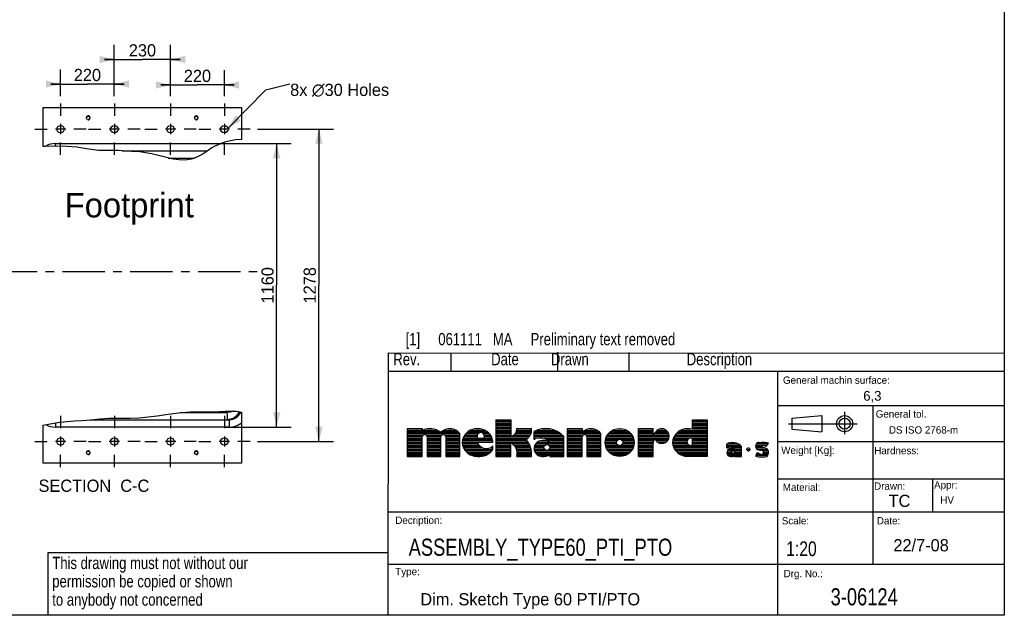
# Model space of a CAD drawing. Header units: millimetres. Extents: x 8 to 399, y 9 to 282.
# Tile 27 of 36: x 197 to 399, y 9 to 131. Entities that reach past the tile are written whole.
import ezdxf

# ---------------------------------------------------------------- set-up
doc = ezdxf.new("R2010")
doc.units = ezdxf.units.MM
doc.header["$LTSCALE"] = 23.1
doc.linetypes.add('CENTER', pattern=[0.6, 0.375, -0.075, 0.075, -0.075])
doc.layers.get('0').update_dxf_attribs({"linetype": 'CONTINUOUS'})
doc.layers.add('02___PRT_ALL_AXES', color=7, linetype='CONTINUOUS')
doc.layers.add('02__ASM_ALL_AXES', color=7, linetype='CONTINUOUS')
doc.styles.add('TEXTSTYLE_2', font='txt', dxfattribs={"width": 0.8})
doc.styles.add('TEXTSTYLE_3', font='schlbkb.ttf')
doc.dimstyles.new('DIMSTYLE_1', dxfattribs={"dimtxt": 2.5, "dimasz": 3, "dimexe": 0.18, "dimexo": 0.0625, "dimgap": 0.09, "dimtad": 1, "dimlfac": 20, "dimdsep": 46, "dimtxsty": 'Standard', "dimblk": '_FILLED', "dimblk1": '_FILLED', "dimblk2": '_FILLED', "dimcen": 0.09, "dimadec": 0, "dimazin": 0, "dimtp": 0.01, "dimtm": 0.01, "dimtfac": 1, "dimtofl": 0, "dimtmove": 0, "dimatfit": 3, "dimldrblk": '_FILLED', "dimfxl": 0, "dimtolj": 1, "dimarcsym": 0})
doc.dimstyles.get("Standard").update_dxf_attribs({"dimtxt": 2.5, "dimasz": 3, "dimexe": 0.18, "dimexo": 0.0625, "dimgap": 0.09, "dimtad": 1, "dimdsep": 46, "dimtxsty": 'Standard', "dimblk": '_FILLED', "dimblk1": '_FILLED', "dimblk2": '_FILLED', "dimcen": 0.09, "dimadec": 0, "dimazin": 0, "dimtol": 1, "dimtp": 0.01, "dimtm": 0.01, "dimtfac": 1, "dimtofl": 0, "dimtmove": 0, "dimatfit": 3, "dimldrblk": '_FILLED', "dimfxl": 0, "dimtolj": 1, "dimarcsym": 0})

# ---------------------------------------------------------------- blocks, each defined once
blk = doc.blocks.new('_FILLED')
at = {"color": 0, "linetype": 'ByBlock'}
blk.add_solid([(0, 0), (-1, 0.25), (-1, -0.25)], dxfattribs=at)
blk = doc.blocks.new('*D11')
at = {"color": 2, "linetype": 'Continuous'}
for p, q in [((205.51, 115.05), (205.51, 120.5)), ((216.51, 115.05), (216.51, 120.5)), ((205.51, 117.5), (203.51, 117.5)), ((203.51, 117.5), (211.01, 117.5)), ((218.51, 117.5), (211.01, 117.5)), ((216.51, 117.5), (218.51, 117.5))]:
    blk.add_line(p, q, dxfattribs=at)
at = {"color": 2, "linetype": 'Continuous', "xscale": 3, "yscale": 3, "zscale": 3}
blk.add_blockref('_FILLED', (205.51, 117.5), dxfattribs=at)
at = {"color": 2, "linetype": 'Continuous', "xscale": 3, "yscale": 3, "zscale": 3, "rotation": 180}
blk.add_blockref('_FILLED', (216.51, 117.5), dxfattribs=at)
at = {"color": 2, "linetype": 'Continuous', "insert": (211.01, 120.62), "char_height": 2.5, "width": 7.5, "attachment_point": 2, "line_spacing_factor": 0.9}
blk.add_mtext('220', dxfattribs=at)
blk = doc.blocks.new('*D12')
at = {"color": 2, "linetype": 'Continuous'}
for p, q in [((216.51, 115.05), (216.51, 125.54)), ((228.01, 115.05), (228.01, 125.54)), ((216.51, 122.54), (214.51, 122.54)), ((214.51, 122.54), (222.26, 122.54)), ((230.01, 122.54), (222.26, 122.54)), ((228.01, 122.54), (230.01, 122.54))]:
    blk.add_line(p, q, dxfattribs=at)
at = {"color": 2, "linetype": 'Continuous', "xscale": 3, "yscale": 3, "zscale": 3}
blk.add_blockref('_FILLED', (216.51, 122.54), dxfattribs=at)
at = {"color": 2, "linetype": 'Continuous', "xscale": 3, "yscale": 3, "zscale": 3, "rotation": 180}
blk.add_blockref('_FILLED', (228.01, 122.54), dxfattribs=at)
at = {"color": 2, "linetype": 'Continuous', "insert": (222.26, 125.66), "char_height": 2.5, "width": 7.5, "attachment_point": 2, "line_spacing_factor": 0.9}
blk.add_mtext('230', dxfattribs=at)
blk = doc.blocks.new('*D13')
at = {"color": 2, "linetype": 'Continuous'}
for p, q in [((228.01, 115.05), (228.01, 120.32)), ((239.01, 115.05), (239.01, 120.32)), ((228.01, 117.32), (226.01, 117.32)), ((226.01, 117.32), (233.51, 117.32)), ((241.01, 117.32), (233.51, 117.32)), ((239.01, 117.32), (241.01, 117.32))]:
    blk.add_line(p, q, dxfattribs=at)
at = {"color": 2, "linetype": 'Continuous', "xscale": 3, "yscale": 3, "zscale": 3}
blk.add_blockref('_FILLED', (228.01, 117.32), dxfattribs=at)
at = {"color": 2, "linetype": 'Continuous', "xscale": 3, "yscale": 3, "zscale": 3, "rotation": 180}
blk.add_blockref('_FILLED', (239.01, 117.32), dxfattribs=at)
at = {"color": 2, "linetype": 'Continuous', "insert": (233.51, 120.44), "char_height": 2.5, "width": 7.5, "attachment_point": 2, "line_spacing_factor": 0.9}
blk.add_mtext('220', dxfattribs=at)
blk = doc.blocks.new('*D14')
at = {"color": 2, "linetype": 'Continuous'}
for p, q in [((236.99, 105.35), (252.71, 105.35)), ((249.71, 105.35), (249.71, 76.35)), ((249.71, 47.35), (249.71, 76.35)), ((239.26, 47.35), (252.71, 47.35))]:
    blk.add_line(p, q, dxfattribs=at)
at = {"color": 2, "linetype": 'Continuous', "xscale": 3, "yscale": 3, "zscale": 3}
for p, rotation in [((249.71, 105.35), 90), ((249.71, 47.35), 270)]:
    blk.add_blockref('_FILLED', p, dxfattribs=dict(at, rotation=rotation))
at = {"color": 2, "linetype": 'Continuous', "insert": (246.59, 76.35), "char_height": 2.5, "width": 10, "attachment_point": 2, "rotation": 90, "line_spacing_factor": 0.9}
blk.add_mtext('1160', dxfattribs=at)
blk = doc.blocks.new('*D20')
at = {"color": 2, "linetype": 'Continuous'}
for p, q in [((245.76, 108.3), (261.35, 108.3)), ((258.35, 108.3), (258.35, 76.35)), ((258.35, 44.4), (258.35, 76.35)), ((245.76, 44.4), (261.35, 44.4))]:
    blk.add_line(p, q, dxfattribs=at)
at = {"color": 2, "linetype": 'Continuous', "xscale": 3, "yscale": 3, "zscale": 3}
for p, rotation in [((258.35, 108.3), 90), ((258.35, 44.4), 270)]:
    blk.add_blockref('_FILLED', p, dxfattribs=dict(at, rotation=rotation))
at = {"color": 2, "linetype": 'Continuous', "insert": (255.22, 76.35), "char_height": 2.5, "width": 10, "attachment_point": 2, "rotation": 90, "line_spacing_factor": 0.9}
blk.add_mtext('1278', dxfattribs=at)

msp = doc.modelspace()

# ---------------------------------------------------------------- linework, layer by layer
at = {"color": 7, "linetype": 'Continuous'}
for p, q in [((398.51536, 281.83898), (398.51536, 8.83898)), ((201.96415, 104.73851), (201.96415, 112.74583)), ((201.96415, 112.74583), (242.51415, 112.74583)), ((242.51415, 112.74583), (242.51415, 106.15132)), ((202.43588, 104.75), (201.96415, 104.73851)), ((204.6064, 104.79263), (202.43588, 104.75)), ((204.46415, 104.78984), (204.46415, 105.34583)), ((204.46415, 105.34583), (238.35005, 105.34583)), ((206.76852, 104.7681), (204.6064, 104.79263)), ((208.91736, 104.58796), (206.76852, 104.7681)), ((236.94977, 104.75), (236.45686, 104.44215)), ((239.02858, 105.63455), (236.94977, 104.75)), ((241.2864, 106.08646), (239.02858, 105.63455)), ((242.51415, 106.15132), (241.2864, 106.08646)), ((210.37454, 104.35182), (208.91736, 104.58796)), ((211.83048, 104.10235), (210.37454, 104.35182)), ((213.29236, 103.93981), (211.83048, 104.10235)), ((214.31639, 103.91705), (213.29236, 103.93981)), ((215.34367, 103.93404), (214.31639, 103.91705)), ((216.37106, 103.93981), (215.34367, 103.93404)), ((217.29003, 103.90378), (216.37106, 103.93981)), ((218.20783, 103.84177), (217.29003, 103.90378)), ((218.14775, 103.84583), (235.58937, 103.84583)), ((219.12569, 103.77778), (218.20783, 103.84177)), ((219.99054, 103.73057), (219.12569, 103.77778)), ((220.85519, 103.68312), (219.99054, 103.73057)), ((221.71829, 103.61574), (220.85519, 103.68312)), ((222.91701, 103.46197), (221.71829, 103.61574)), ((224.10647, 103.24221), (222.91701, 103.46197)), ((225.2831, 102.96759), (224.10647, 103.24221)), ((226.3565, 102.68072), (225.2831, 102.96759)), ((234.46322, 103.11541), (233.38491, 102.55318)), ((235.49144, 103.77778), (234.46322, 103.11541)), ((235.97418, 104.11325), (235.49144, 103.77778)), ((236.45686, 104.44215), (235.97418, 104.11325)), ((227.43155, 102.39717), (226.3565, 102.68072)), ((228.52384, 102.15741), (227.43155, 102.39717)), ((227.50412, 102.38124), (232.89217, 102.38124)), ((229.77244, 101.98968), (228.52384, 102.15741)), ((231.02653, 101.97397), (229.77244, 101.98968)), ((232.25069, 102.15741), (231.02653, 101.97397)), ((233.38491, 102.55318), (232.25069, 102.15741)), ((272.51938, 62.55396), (272.46424, 8.83898)), ((272.51938, 62.55396), (398.51536, 62.48904)), ((285.37354, 58.78898), (285.37354, 62.54983)), ((307.23596, 58.88169), (307.23596, 62.63469)), ((321.81922, 58.88169), (321.81922, 62.6279)), ((272.51536, 58.78898), (398.51536, 58.78898)), ((352.19321, 8.83898), (352.19321, 58.78898)), ((229.71367, 50.29057), (231.92662, 50.46759)), ((231.92662, 50.46759), (233.53488, 50.48293)), ((233.53488, 50.48293), (235.15209, 50.45791)), ((235.15209, 50.45791), (236.78773, 50.46759)), ((236.78773, 50.46759), (239.16687, 50.59734)), ((239.16687, 50.59734), (241.5179, 50.60526)), ((239.52835, 50.59855), (239.5485, 50.31042)), ((241.5179, 50.60526), (242.51415, 50.39966)), ((242.51415, 50.39966), (242.51415, 39.94583)), ((352.19321, 51.76434), (398.51536, 51.76434)), ((371.67768, 19.30847), (371.67768, 51.76434)), ((203.39309, 48.02682), (205.35255, 48.36111)), ((205.35255, 48.36111), (206.86183, 48.50614)), ((206.86183, 48.50614), (208.37562, 48.59392)), ((208.37562, 48.59392), (209.88958, 48.68519)), ((209.88958, 48.68519), (211.7264, 48.85722)), ((211.60485, 48.84583), (240.01415, 48.84583)), ((211.7264, 48.85722), (213.56137, 49.04548)), ((213.56137, 49.04548), (215.39884, 49.1713)), ((215.39884, 49.1713), (216.85621, 49.18993)), ((216.85621, 49.18993), (218.31537, 49.17251)), ((218.31537, 49.17251), (219.77384, 49.1713)), ((219.77384, 49.1713), (221.61377, 49.25308)), ((221.61377, 49.25308), (223.44981, 49.4224)), ((223.44981, 49.4224), (225.2831, 49.65741)), ((225.2831, 49.65741), (227.49932, 49.98907)), ((227.49932, 49.98907), (229.71367, 50.29057)), ((229.9618, 50.31042), (239.5485, 50.31042)), ((239.5485, 50.31042), (239.56937, 49.8008)), ((239.56937, 49.8008), (239.59275, 49.3909)), ((240.53865, 48.90851), (239.9837, 48.84583)), ((240.01415, 48.84583), (240.01415, 47.34583)), ((294.54311, 48.774), (297.58061, 48.774)), ((294.54311, 48.474), (297.58061, 48.474)), ((334.73561, 48.774), (337.77311, 48.774)), ((334.73561, 48.474), (337.77311, 48.474)), ((201.96415, 47.72003), (203.39309, 48.02682)), ((201.96415, 39.94583), (201.96415, 47.72003)), ((204.46415, 48.20955), (204.46415, 47.34583)), ((240.01415, 47.34583), (204.46415, 47.34583)), ((276.45986, 46.974), (279.45686, 46.974)), ((276.45986, 46.674), (279.45686, 46.674)), ((276.45986, 46.374), (283.10369, 46.374)), ((279.56155, 46.674), (282.61526, 46.674)), ((280.43939, 46.974), (281.73743, 46.974)), ((283.46301, 46.374), (286.82839, 46.374)), ((283.86305, 46.674), (286.42835, 46.674)), ((284.61755, 46.974), (285.67385, 46.974)), ((288.79621, 46.374), (292.79751, 46.374)), ((289.28212, 46.674), (292.31161, 46.674)), ((290.21002, 46.974), (291.3837, 46.974)), ((294.54311, 48.174), (297.58061, 48.174)), ((294.54311, 47.874), (297.58061, 47.874)), ((294.54311, 47.574), (297.58061, 47.574)), ((294.54311, 47.274), (297.58061, 47.274)), ((294.54311, 46.974), (297.58061, 46.974)), ((294.54311, 46.674), (297.58061, 46.674)), ((294.54311, 46.374), (297.58061, 46.374)), ((298.71573, 46.374), (301.81251, 46.374)), ((298.78892, 46.674), (301.84508, 46.674)), ((298.79968, 46.974), (301.83811, 46.974)), ((302.33936, 46.374), (307.23708, 46.374)), ((302.86502, 46.674), (306.63787, 46.674)), ((303.88032, 46.974), (305.62258, 46.974)), ((309.16361, 46.974), (312.16061, 46.974)), ((309.16361, 46.674), (312.16061, 46.674)), ((309.16361, 46.374), (312.16061, 46.374)), ((312.31926, 46.374), (315.68464, 46.374)), ((312.7193, 46.674), (315.2846, 46.674)), ((313.4738, 46.974), (314.5301, 46.974)), ((317.94734, 46.374), (321.76388, 46.374)), ((318.43853, 46.674), (321.27269, 46.674)), ((319.4699, 46.974), (320.24132, 46.974)), ((323.69936, 46.974), (326.73686, 46.974)), ((323.69936, 46.674), (326.73686, 46.674)), ((323.69936, 46.374), (326.73686, 46.374)), ((327.21237, 46.374), (329.70385, 46.374)), ((327.48825, 46.674), (329.42797, 46.674)), ((328.07162, 46.974), (328.8446, 46.974)), ((331.82371, 46.374), (337.77311, 46.374)), ((332.30962, 46.674), (337.77311, 46.674)), ((333.23752, 46.974), (334.4112, 46.974)), ((334.73561, 48.174), (337.77311, 48.174)), ((334.73561, 47.874), (337.77311, 47.874)), ((334.73561, 47.574), (337.77311, 47.574)), ((334.73561, 47.274), (337.77311, 47.274)), ((334.73561, 46.974), (337.77311, 46.974)), ((276.45986, 46.074), (287.1047, 46.074)), ((276.45986, 45.774), (279.77576, 45.774)), ((276.45986, 45.474), (279.47789, 45.474)), ((276.45986, 45.174), (279.45686, 45.174)), ((276.45986, 44.874), (279.45686, 44.874)), ((276.45986, 44.574), (279.45686, 44.574)), ((280.15046, 45.774), (283.62326, 45.774)), ((280.44833, 45.474), (283.32539, 45.474)), ((280.46936, 45.174), (283.30436, 45.174)), ((280.46936, 44.874), (283.30436, 44.874)), ((280.46936, 44.574), (283.30436, 44.574)), ((283.99796, 45.774), (287.15186, 45.774)), ((284.29583, 45.474), (287.15186, 45.474)), ((284.31686, 45.174), (287.15186, 45.174)), ((284.31686, 44.874), (287.15186, 44.874)), ((284.31686, 44.574), (287.15186, 44.574)), ((287.68714, 44.574), (293.90659, 44.574)), ((287.75116, 44.874), (293.84256, 44.874)), ((287.85453, 45.174), (290.76122, 45.174)), ((288.00136, 45.474), (290.70318, 45.474)), ((288.19628, 45.774), (290.77007, 45.774)), ((288.45272, 46.074), (291.01566, 46.074)), ((291.89432, 46.074), (293.141, 46.074)), ((292.1399, 45.774), (293.39744, 45.774)), ((292.14876, 45.174), (293.73919, 45.174)), ((292.20679, 45.474), (293.59236, 45.474)), ((294.54311, 46.074), (297.58061, 46.074)), ((294.54311, 45.774), (297.58061, 45.774)), ((294.54311, 45.474), (297.58061, 45.474)), ((294.54311, 45.174), (301.19934, 45.174)), ((294.54311, 44.874), (300.84176, 44.874)), ((294.54311, 44.574), (300.90062, 44.574)), ((297.83092, 45.474), (301.44497, 45.474)), ((298.31851, 45.774), (301.619, 45.774)), ((298.56933, 46.074), (301.73863, 46.074)), ((302.33936, 46.074), (307.6871, 46.074)), ((302.33936, 45.774), (308.0496, 45.774)), ((302.33936, 45.474), (308.35111, 45.474)), ((302.33936, 45.174), (308.41436, 45.174)), ((302.33936, 44.874), (302.48195, 44.874)), ((303.70559, 44.574), (304.77406, 44.574)), ((304.81661, 44.874), (308.41436, 44.874)), ((305.28123, 44.574), (308.41436, 44.574)), ((309.16361, 46.074), (315.96095, 46.074)), ((309.16361, 45.774), (312.47951, 45.774)), ((309.16361, 45.474), (312.18164, 45.474)), ((309.16361, 45.174), (312.16061, 45.174)), ((309.16361, 44.874), (312.16061, 44.874)), ((309.16361, 44.574), (312.16061, 44.574)), ((312.85421, 45.774), (316.00811, 45.774)), ((313.15208, 45.474), (316.00811, 45.474)), ((313.17311, 45.174), (316.00811, 45.174)), ((313.17311, 44.874), (316.00811, 44.874)), ((313.17311, 44.574), (316.00811, 44.574)), ((316.84676, 44.574), (319.32185, 44.574)), ((316.90994, 44.874), (322.80128, 44.874)), ((317.01185, 45.174), (322.69937, 45.174)), ((317.15662, 45.474), (322.5546, 45.474)), ((317.34966, 45.774), (322.36156, 45.774)), ((317.60457, 46.074), (322.10665, 46.074)), ((320.38937, 44.574), (322.86446, 44.574)), ((323.69936, 46.074), (326.73686, 46.074)), ((323.69936, 45.774), (329.95289, 45.774)), ((323.69936, 45.474), (329.97654, 45.474)), ((323.69936, 45.174), (329.9403, 45.174)), ((323.69936, 44.874), (329.83946, 44.874)), ((323.69936, 44.574), (326.82324, 44.574)), ((326.96109, 46.074), (329.86635, 46.074)), ((327.25837, 44.574), (329.65785, 44.574)), ((330.71464, 44.574), (333.65721, 44.574)), ((330.77866, 44.874), (333.84185, 44.874)), ((330.88203, 45.174), (337.77311, 45.174)), ((331.02886, 45.474), (337.77311, 45.474)), ((331.22378, 45.774), (337.77311, 45.774)), ((331.48022, 46.074), (337.77311, 46.074)), ((334.73561, 44.874), (337.77311, 44.874)), ((334.73561, 44.574), (337.77311, 44.574)), ((398.51536, 44.34013), (352.19321, 44.34013)), ((276.45986, 44.274), (279.45686, 44.274)), ((276.45986, 43.974), (279.45686, 43.974)), ((276.45986, 43.674), (279.45686, 43.674)), ((276.45986, 43.374), (279.45686, 43.374)), ((276.45986, 43.074), (279.45686, 43.074)), ((276.45986, 42.774), (279.45686, 42.774)), ((276.45986, 42.474), (279.45686, 42.474)), ((280.46936, 44.274), (283.30436, 44.274)), ((280.46936, 43.974), (283.30436, 43.974)), ((280.46936, 43.674), (283.30436, 43.674)), ((280.46936, 43.374), (283.30436, 43.374)), ((280.46936, 43.074), (283.30436, 43.074)), ((280.46936, 42.774), (283.30436, 42.774)), ((280.46936, 42.474), (283.30436, 42.474)), ((284.31686, 44.274), (287.15186, 44.274)), ((284.31686, 43.974), (287.15186, 43.974)), ((284.31686, 43.674), (287.15186, 43.674)), ((284.31686, 43.374), (287.15186, 43.374)), ((284.31686, 43.074), (287.15186, 43.074)), ((284.31686, 42.774), (287.15186, 42.774)), ((284.31686, 42.474), (287.15186, 42.474)), ((287.65952, 44.274), (293.9342, 44.274)), ((287.66713, 43.974), (290.89167, 43.974)), ((287.71028, 43.674), (291.08377, 43.674)), ((287.79087, 43.374), (291.37575, 43.374)), ((287.91275, 43.074), (291.88089, 43.074)), ((288.07934, 42.774), (293.93561, 42.774)), ((288.29871, 42.474), (293.70349, 42.474)), ((293.31201, 43.074), (293.93561, 43.074)), ((293.81715, 43.374), (293.93561, 43.374)), ((294.54311, 44.274), (301.11162, 44.274)), ((294.54311, 43.974), (297.58061, 43.974)), ((294.54311, 43.674), (297.58061, 43.674)), ((294.54311, 43.374), (297.58061, 43.374)), ((294.54311, 43.074), (297.58061, 43.074)), ((294.54311, 42.774), (297.58061, 42.774)), ((294.54311, 42.474), (297.58061, 42.474)), ((297.90839, 43.974), (301.28965, 43.974)), ((298.23223, 43.674), (301.43891, 43.674)), ((298.46478, 43.374), (301.56236, 43.374)), ((298.63442, 43.074), (301.66216, 43.074)), ((298.75464, 42.774), (301.73987, 42.774)), ((298.83271, 42.474), (301.79662, 42.474)), ((302.34245, 43.074), (304.37307, 43.074)), ((302.35175, 42.774), (304.51683, 42.774)), ((302.38952, 43.374), (304.39736, 43.374)), ((302.41845, 42.474), (308.41436, 42.474)), ((302.4984, 43.674), (304.62322, 43.674)), ((302.68484, 43.974), (308.41436, 43.974)), ((302.99272, 44.274), (305.29088, 44.274)), ((305.3205, 43.674), (308.41436, 43.674)), ((305.37686, 44.274), (308.41436, 44.274)), ((305.42689, 42.774), (308.41436, 42.774)), ((305.54636, 43.374), (308.41436, 43.374)), ((305.57065, 43.074), (308.41436, 43.074)), ((309.16361, 44.274), (312.16061, 44.274)), ((309.16361, 43.974), (312.16061, 43.974)), ((309.16361, 43.674), (312.16061, 43.674)), ((309.16361, 43.374), (312.16061, 43.374)), ((309.16361, 43.074), (312.16061, 43.074)), ((309.16361, 42.774), (312.16061, 42.774)), ((309.16361, 42.474), (312.16061, 42.474)), ((313.17311, 44.274), (316.00811, 44.274)), ((313.17311, 43.974), (316.00811, 43.974)), ((313.17311, 43.674), (316.00811, 43.674)), ((313.17311, 43.374), (316.00811, 43.374)), ((313.17311, 43.074), (316.00811, 43.074)), ((313.17311, 42.774), (316.00811, 42.774)), ((313.17311, 42.474), (316.00811, 42.474)), ((316.8195, 44.274), (319.203, 44.274)), ((316.82701, 43.974), (319.23359, 43.974)), ((316.86961, 43.674), (319.44585, 43.674)), ((316.94911, 43.374), (322.76212, 43.374)), ((317.06919, 43.074), (322.64203, 43.074)), ((317.23374, 42.774), (322.47748, 42.774)), ((317.45137, 42.474), (322.25985, 42.474)), ((320.26537, 43.674), (322.84161, 43.674)), ((320.47763, 43.974), (322.88421, 43.974)), ((320.50822, 44.274), (322.89172, 44.274)), ((323.69936, 44.274), (326.71755, 44.274)), ((323.69936, 43.974), (326.73686, 43.974)), ((323.69936, 43.674), (326.73686, 43.674)), ((323.69936, 43.374), (326.73686, 43.374)), ((323.69936, 43.074), (326.73686, 43.074)), ((323.69936, 42.774), (326.73686, 42.774)), ((323.69936, 42.474), (326.73686, 42.474)), ((327.56894, 44.274), (329.34728, 44.274)), ((330.68702, 44.274), (333.62313, 44.274)), ((330.69463, 43.974), (333.71574, 43.974)), ((330.73778, 43.674), (334.02476, 43.674)), ((330.81837, 43.374), (337.77311, 43.374)), ((330.94025, 43.074), (337.77311, 43.074)), ((331.10684, 42.774), (337.77311, 42.774)), ((331.32621, 42.474), (337.77311, 42.474)), ((334.7193, 43.674), (337.77311, 43.674)), ((334.73561, 44.274), (337.77311, 44.274)), ((334.73561, 43.974), (337.77311, 43.974)), ((341.75224, 43.674), (344.43886, 43.674)), ((341.75224, 43.374), (344.76693, 43.374)), ((341.75224, 43.074), (341.8048, 43.074)), ((341.82722, 42.474), (342.88118, 42.474)), ((341.99234, 43.974), (343.92421, 43.974)), ((342.06623, 42.774), (343.23839, 42.774)), ((343.00959, 43.074), (344.78974, 43.074)), ((343.25579, 42.474), (344.78974, 42.474)), ((343.27099, 42.774), (344.78974, 42.774)), ((345.85669, 42.774), (346.49703, 42.774)), ((346.0585, 42.474), (346.29522, 42.474)), ((346.07193, 43.074), (346.28179, 43.074)), ((347.62965, 43.374), (348.98088, 43.374)), ((347.6687, 43.674), (350.02932, 43.674)), ((347.73117, 43.074), (349.59977, 43.074)), ((347.8745, 43.974), (350.23932, 43.974)), ((348.09808, 42.774), (350.10519, 42.774)), ((349.13587, 42.474), (350.25793, 42.474)), ((276.45986, 42.174), (279.45686, 42.174)), ((276.45986, 41.874), (279.45686, 41.874)), ((276.45986, 41.574), (279.45686, 41.574)), ((280.46936, 42.174), (283.30436, 42.174)), ((280.46936, 41.874), (283.30436, 41.874)), ((280.46936, 41.574), (283.30436, 41.574)), ((284.31686, 42.174), (287.15186, 42.174)), ((284.31686, 41.874), (287.15186, 41.874)), ((284.31686, 41.574), (287.15186, 41.574)), ((288.58895, 42.174), (293.40539, 42.174)), ((288.98303, 41.874), (293.01189, 41.874)), ((289.58118, 41.574), (292.43597, 41.574)), ((294.54311, 42.174), (297.58061, 42.174)), ((294.54311, 41.874), (297.58061, 41.874)), ((294.54311, 41.574), (297.58061, 41.574)), ((298.84339, 41.574), (301.84743, 41.574)), ((298.87258, 42.174), (301.83319, 42.174)), ((298.87609, 41.874), (301.85006, 41.874)), ((302.55067, 42.174), (308.41436, 42.174)), ((302.77008, 41.874), (308.41436, 41.874)), ((303.14425, 41.574), (305.31503, 41.574)), ((305.57936, 41.574), (308.41436, 41.574)), ((309.16361, 42.174), (312.16061, 42.174)), ((309.16361, 41.874), (312.16061, 41.874)), ((309.16361, 41.574), (312.16061, 41.574)), ((313.17311, 42.174), (316.00811, 42.174)), ((313.17311, 41.874), (316.00811, 41.874)), ((313.17311, 41.574), (316.00811, 41.574)), ((317.74029, 42.174), (321.97093, 42.174)), ((318.13508, 41.874), (321.57614, 41.874)), ((318.74757, 41.574), (320.96365, 41.574)), ((323.69936, 42.174), (326.73686, 42.174)), ((323.69936, 41.874), (326.73686, 41.874)), ((323.69936, 41.574), (326.73686, 41.574)), ((331.61645, 42.174), (337.77311, 42.174)), ((332.01053, 41.874), (337.77311, 41.874)), ((332.60868, 41.574), (337.77311, 41.574)), ((341.75324, 42.174), (342.7709, 42.174)), ((341.79497, 41.874), (344.78974, 41.874)), ((341.97664, 41.574), (344.78974, 41.574)), ((343.36607, 42.174), (344.78974, 42.174)), ((347.67664, 41.574), (350.13763, 41.574)), ((347.84331, 41.874), (348.54153, 41.874)), ((348.2782, 41.274), (349.51263, 41.274)), ((349.13875, 41.874), (350.24874, 41.874)), ((349.26241, 42.174), (350.30064, 42.174)), ((242.51415, 39.94583), (201.96415, 39.94583)), ((352.19321, 36.76441), (398.51536, 36.76441)), ((383.88975, 30.00497), (383.88975, 36.76441)), ((272.51536, 30.00497), (398.51536, 30.00497)), ((203.01536, 21.7121), (272.45845, 21.7121)), ((203.01536, 8.83898), (203.01536, 21.7121)), ((272.51536, 19.30847), (398.51536, 19.30847)), ((398.51536, 8.83898), (7.51536, 8.83898))]:
    msp.add_line(p, q, dxfattribs=at)
at = {"color": 1, "linetype": 'Continuous'}
for p, q in [((365.85953, 50.49377), (365.85953, 45.9052)), ((294.54311, 48.8465), (297.58061, 48.8465)), ((294.54311, 48.8465), (294.54311, 41.354)), ((297.58061, 48.8465), (297.58061, 45.404)), ((334.73561, 48.8465), (337.77311, 48.8465)), ((334.73561, 46.90169), (334.73561, 48.8465)), ((337.77311, 48.8465), (337.77311, 41.354)), ((276.41936, 47.024), (279.45686, 47.024)), ((276.45986, 41.33375), (276.45986, 47.00375)), ((279.45686, 47.024), (279.45686, 46.619)), ((298.79561, 47.024), (301.83311, 47.024)), ((302.33936, 44.7965), (302.33936, 46.4165)), ((309.12311, 47.024), (312.16061, 47.024)), ((309.16361, 41.33375), (309.16361, 47.00375)), ((312.16061, 47.024), (312.16061, 46.214)), ((323.69936, 47.024), (326.73686, 47.024)), ((323.69936, 41.354), (323.69936, 47.024)), ((326.73686, 45.809), (326.73686, 47.024)), ((327.18236, 46.3355), (326.73686, 45.809)), ((354.37501, 48.02802), (368.44029, 48.02802)), ((279.45686, 41.354), (279.45686, 45.404)), ((280.46936, 45.404), (280.46936, 41.354)), ((283.30436, 41.354), (283.30436, 45.404)), ((284.31686, 45.404), (284.31686, 41.354)), ((287.15186, 41.354), (287.15186, 46.0115)), ((290.79686, 45.10025), (292.11311, 45.10025)), ((305.37686, 44.189), (305.37686, 44.49275)), ((308.41436, 41.354), (308.41436, 45.404)), ((312.16061, 41.354), (312.16061, 45.404)), ((313.17311, 45.404), (313.17311, 41.354)), ((316.00811, 41.354), (316.00811, 46.0115)), ((334.73561, 43.68275), (334.73561, 44.999)), ((293.93561, 44.189), (290.79686, 44.189)), ((293.93561, 42.7715), (293.93561, 43.48025)), ((297.58061, 41.354), (297.58061, 44.189)), ((326.73686, 41.354), (326.73686, 44.08775)), ((341.75224, 43.04488), (341.75224, 43.85488)), ((343.27099, 42.74113), (343.27099, 42.893)), ((344.78974, 41.32363), (344.78974, 43.34863)), ((349.19547, 43.22102), (349.92894, 42.9543)), ((349.82892, 43.38772), (349.32883, 43.55442)), ((349.82892, 43.38772), (350.29568, 44.05451)), ((350.29568, 44.05451), (349.99562, 44.15453)), ((276.41936, 41.354), (279.45686, 41.354)), ((280.46936, 41.354), (283.30436, 41.354)), ((284.31686, 41.354), (287.15186, 41.354)), ((294.54311, 41.354), (297.58061, 41.354)), ((298.79561, 41.354), (301.83311, 41.354)), ((305.57936, 41.759), (305.57936, 41.354)), ((305.57936, 41.354), (308.41436, 41.354)), ((309.12311, 41.354), (312.16061, 41.354)), ((313.17311, 41.354), (316.00811, 41.354)), ((323.69936, 41.354), (326.73686, 41.354)), ((337.77311, 41.354), (333.82436, 41.354)), ((343.37224, 41.52613), (343.37224, 41.32363)), ((343.37224, 41.32363), (344.78974, 41.32363)), ((347.96191, 42.08747), (347.62851, 41.48736)), ((347.62851, 41.48736), (347.92857, 41.354)), ((348.52868, 41.88744), (347.96191, 42.08747))]:
    msp.add_line(p, q, dxfattribs=at)
at = {"color": 3, "linetype": 'Continuous'}
for p, q in [((355.09444, 49.15981), (361.18229, 49.67932)), ((355.09444, 49.15981), (355.09444, 46.89622)), ((361.18229, 49.67932), (361.18229, 46.37671)), ((355.09444, 46.89622), (361.18229, 46.37671))]:
    msp.add_line(p, q, dxfattribs=at)
at = {"color": 7, "linetype": 'Continuous'}
for points in [[(240.81106, 50.60288), (240.76125, 50.57521), (240.17491, 50.38873), (239.54851, 50.3103)], [(242.0012, 50.50552), (241.83191, 50.09583), (241.43558, 49.57807), (240.91908, 49.18077), (240.31759, 48.93102), (239.67212, 48.84583)], [(242.2948, 50.44493), (242.23064, 50.26112), (241.93352, 49.78711), (241.53863, 49.39125), (241.06577, 49.09341), (240.53865, 48.90851)], [(239.59275, 49.3909), (239.6181, 49.0906), (239.64477, 48.90741), (239.67212, 48.84583)]]:
    msp.add_lwpolyline(points, dxfattribs=at)
at = {"color": 3, "linetype": 'Continuous'}
for radius in [1.65131, 1.13179]:
    msp.add_circle((365.85953, 48.02802), radius, dxfattribs=at)
at = {"color": 1, "linetype": 'Continuous'}
for centre, radius in [((319.85561, 44.189), 0.65812), ((304.97186, 43.1765), 0.6075), ((343.06849, 42.23488), 0.30375), ((346.17686, 42.7715), 0.32018)]:
    msp.add_circle(centre, radius, dxfattribs=at)
at = {"color": 2, "linetype": 'Continuous'}
for centre in [(211.16615, 110.59583), (233.26415, 110.59583), (211.16615, 42.09583), (233.26415, 42.09583)]:
    msp.add_arc(centre, 0.4, 255, 195, dxfattribs=at)
at = {"color": 7, "linetype": 'Continuous'}
for centre, radius, start, end in [((204.46415, 101.34583), 4, 90, 121.7209674), ((240.01415, 51.34583), 2.5, 270, 338.6359539), ((204.46415, 51.34583), 4, 241.1481028, 270), ((240.01415, 51.34583), 4, 270, 308.6821875)]:
    msp.add_arc(centre, radius, start, end, dxfattribs=at)
at = {"color": 1, "linetype": 'Continuous'}
for centre, radius, start, end in [((281.08841, 43.64056), 3.39603, 49.268682, 118.713306), ((285.1457, 44.54691), 2.48389, 36.131199, 137.843226), ((290.68112, 43.86456), 3.1385, 110.5122794, 132.0891479), ((290.79686, 43.55519), 3.46881, 69.4877932, 110.5122068), ((290.9126, 43.86456), 3.1385, 47.9108521, 69.4877206), ((297.30351, 46.87746), 1.49928, 280.65093, 5.609274), ((299.55499, 46.77088), 2.29214, 300.529706, 6.340192), ((304.75145, 42.15777), 4.89438, 41.548736, 119.526619), ((314.00195, 44.54691), 2.48389, 36.131199, 137.843226), ((319.76719, 43.94644), 3.03396, 110.9510002, 132.7491001), ((319.85561, 43.7155), 3.28125, 69.0490397, 110.9509603), ((319.94403, 43.94644), 3.03396, 47.2508999, 69.0489998), ((328.45811, 45.50525), 1.51875, 208.300756, 148.392498), ((333.70862, 43.86456), 3.1385, 110.5122794, 132.0891479), ((333.82436, 43.55519), 3.46881, 74.7741576, 110.5122068), ((279.96311, 45.2901), 0.51891, 12.680383, 167.319617), ((283.81061, 45.2901), 0.51891, 12.680383, 167.319617), ((290.22605, 44.189), 2.56794, 155.3641212, 204.6358788), ((290.50265, 44.06215), 2.87224, 132.0891434, 155.3641588), ((291.45499, 45.46383), 0.75188, 331.081652, 208.918348), ((291.09107, 44.06215), 2.87224, 24.6358412, 47.9108566), ((291.36767, 44.189), 2.56794, 0.0000579, 24.6358788), ((297.22468, 41.76445), 4.62667, 354.910358, 40.945482), ((303.64928, 42.55635), 2.59503, 48.262033, 120.31678), ((303.95936, 42.974), 1.62, 90, 270), ((304.33321, 43.21934), 1.42459, 42.8953, 105.213909), ((312.66686, 45.2901), 0.51891, 12.680383, 167.319617), ((319.41891, 44.189), 2.6008, 155.8624613, 204.1375387), ((319.63072, 44.09409), 2.83291, 132.7491749, 155.8624506), ((320.0805, 44.09409), 2.83291, 24.1375494, 47.2508251), ((320.29231, 44.189), 2.6008, 335.8624613, 24.1375387), ((327.29374, 44.23963), 0.57721, 105.255119, 195.255119), ((333.25355, 44.189), 2.56794, 155.3641212, 204.6358788), ((333.53015, 44.06215), 2.87224, 132.0891434, 155.3641588), ((334.37203, 44.34088), 0.75188, 61.081652, 298.918348), ((290.50265, 44.31585), 2.87224, 204.6358412, 227.9108566), ((292.59645, 44.85415), 1.91858, 200.284809, 314.266479), ((291.18499, 44.67838), 3.34695, 263.340793, 325.268306), ((296.37574, 41.99477), 2.50327, 345.168814, 61.228367), ((319.63072, 44.28392), 2.83291, 204.1375494, 227.2508251), ((320.0805, 44.28392), 2.83291, 312.7491749, 335.8624506), ((333.53015, 44.31585), 2.87224, 204.6358412, 227.9108566), ((342.95828, 41.72551), 2.44719, 41.548736, 119.526619), ((342.4072, 41.9248), 1.29752, 48.262033, 120.31678), ((342.56224, 42.13363), 0.81, 90, 270), ((342.74916, 42.25629), 0.7123, 42.8953, 105.213909), ((348.31197, 43.43773), 0.68529, 131.054814, 228.945186), ((348.29402, 43.68906), 0.50714, 66.611185, 148.439952), ((348.88553, 44.30286), 1.71973, 233.470864, 265.882862), ((349.24548, 40.02042), 4.20162, 79.715486, 100.284514), ((348.84014, 42.17258), 0.42227, 222.473883, 100.656219), ((349.17682, 43.42185), 0.2017, 41.090468, 275.306713), ((349.32559, 42.18821), 0.97515, 329.097874, 51.777077), ((290.68112, 44.51345), 3.1385, 227.9108521, 249.4877206), ((290.79686, 44.82281), 3.46881, 249.4877932, 269.9999686), ((304.3499, 43.23436), 1.92048, 258.266916, 309.805571), ((319.76719, 44.43156), 3.03396, 227.2508999, 249.0489998), ((319.85561, 44.66251), 3.28125, 249.0490869, 290.9509131), ((319.94403, 44.43156), 3.03396, 290.9510002, 312.7491001), ((333.70862, 44.51345), 3.1385, 227.9108521, 249.4877206), ((333.82436, 44.82281), 3.46881, 249.4877932, 269.9999686), ((342.7575, 42.26381), 0.96024, 258.266916, 309.805571), ((348.89541, 44.77548), 3.55546, 254.220652, 285.779348), ((349.80712, 41.70535), 0.35565, 278.918929, 357.106646)]:
    msp.add_arc(centre, radius, start, end, dxfattribs=at)
at = {"layer": '02___PRT_ALL_AXES', "color": 7, "linetype": 'CENTER'}
for p, q in [((205.51415, 113.54583), (205.51415, 111.04583)), ((216.51415, 113.54583), (216.51415, 111.04583)), ((228.01415, 113.54583), (228.01415, 111.04583)), ((239.01415, 113.54583), (239.01415, 111.04583)), ((200.26415, 108.29583), (202.76415, 108.29583)), ((210.76415, 108.29583), (208.26415, 108.29583)), ((211.26415, 108.29583), (213.76415, 108.29583)), ((221.76415, 108.29583), (219.26415, 108.29583)), ((222.76415, 108.29583), (225.26415, 108.29583)), ((233.26415, 108.29583), (230.76415, 108.29583)), ((233.76415, 108.29583), (236.26415, 108.29583)), ((244.26415, 108.29583), (241.76415, 108.29583)), ((205.51415, 103.04583), (205.51415, 105.54583)), ((216.51415, 103.04583), (216.51415, 105.54583)), ((228.01415, 103.04583), (228.01415, 105.54583)), ((239.01415, 103.04583), (239.01415, 105.54583)), ((205.51415, 49.64583), (205.51415, 47.14583)), ((216.51415, 49.64583), (216.51415, 47.14583)), ((228.01415, 49.64583), (228.01415, 47.14583)), ((239.01415, 49.64583), (239.01415, 47.14583)), ((200.26415, 44.39583), (202.76415, 44.39583)), ((210.76415, 44.39583), (208.26415, 44.39583)), ((211.26415, 44.39583), (213.76415, 44.39583)), ((221.76415, 44.39583), (219.26415, 44.39583)), ((222.76415, 44.39583), (225.26415, 44.39583)), ((233.26415, 44.39583), (230.76415, 44.39583)), ((233.76415, 44.39583), (236.26415, 44.39583)), ((244.26415, 44.39583), (241.76415, 44.39583)), ((205.51415, 39.14583), (205.51415, 41.64583)), ((216.51415, 39.14583), (216.51415, 41.64583)), ((228.01415, 39.14583), (228.01415, 41.64583)), ((239.01415, 39.14583), (239.01415, 41.64583))]:
    msp.add_line(p, q, dxfattribs=at)
at = {"layer": '02___PRT_ALL_AXES', "color": 7, "linetype": 'Continuous'}
for p, q in [((205.51415, 109.34583), (205.51415, 107.24583)), ((216.51415, 109.34583), (216.51415, 107.24583)), ((228.01415, 109.34583), (228.01415, 107.24583)), ((239.01415, 109.34583), (239.01415, 107.24583)), ((206.56415, 108.29583), (204.46415, 108.29583)), ((217.56415, 108.29583), (215.46415, 108.29583)), ((229.06415, 108.29583), (226.96415, 108.29583)), ((240.06415, 108.29583), (237.96415, 108.29583)), ((206.56415, 44.39583), (204.46415, 44.39583)), ((205.51415, 45.44583), (205.51415, 43.34583)), ((217.56415, 44.39583), (215.46415, 44.39583)), ((216.51415, 45.44583), (216.51415, 43.34583)), ((229.06415, 44.39583), (226.96415, 44.39583)), ((228.01415, 45.44583), (228.01415, 43.34583)), ((240.06415, 44.39583), (237.96415, 44.39583)), ((239.01415, 45.44583), (239.01415, 43.34583))]:
    msp.add_line(p, q, dxfattribs=at)
for centre, radius in [((211.16615, 110.59583), 0.35), ((233.26415, 110.59583), 0.35), ((205.51415, 108.29583), 0.75), ((216.51415, 108.29583), 0.75), ((228.01415, 108.29583), 0.75), ((239.01415, 108.29583), 0.75), ((205.51415, 44.39583), 0.75), ((216.51415, 44.39583), 0.75), ((228.01415, 44.39583), 0.75), ((239.01415, 44.39583), 0.75), ((211.16615, 42.09583), 0.35), ((233.26415, 42.09583), 0.35)]:
    msp.add_circle(centre, radius, dxfattribs=at)
at = {"layer": '02__ASM_ALL_AXES', "color": 7, "linetype": 'CENTER'}
msp.add_line((67.30938, 79.19583), (245.70683, 79.19583), dxfattribs=at)

# ---------------------------------------------------------------- texts
at = {"color": 2, "style": 'TEXTSTYLE_2', "width": 0.8}
msp.add_text('[1]     061111   MA     Preliminary text removed', height=2.5, dxfattribs=at).set_placement((276.07271, 64.08302))
at = {"color": 2, "linetype": 'Continuous', "line_spacing_factor": 0.9}
for s, insert, char_height, width, attachment_point in [('8x \\Fgdt;{\\Fgdt;n}\\Ftxt;30 Holes', (252.46469, 117.57953), 2.5, 30.8333333, 1), ('General machin surface:', (353.24929, 57.69673), 1.5, 34.5, 1), ('6,3', (369.67474, 54.73341), 2, 6, 1), ('General tol.', (372.22108, 50.78446), 1.5, 18, 1), ('DS ISO 2768-m', (374.9154, 47.50932), 1.5, 19.5, 1), ('Weight [Kg]:', (352.89478, 43.3451), 1.5, 18, 1), ('Hardness:', (371.91696, 43.28712), 1.5, 13.5, 1), ('SECTION  C-C', (223.67188, 36.59583), 2.5, 30, 3), ('Appr:', (384.15624, 36.26219), 1.5, 7.5, 1), ('Material:', (353.21234, 35.78309), 1.5, 13.5, 1), ('Drawn:', (371.8896, 36.02277), 1.5, 9, 1), ('TC', (374.85243, 33.49855), 2.5, 5, 1), ('HV', (385.43196, 33.15724), 1.5, 3, 1), ('Decription:', (273.96536, 29.03898), 1.5, 16.5, 1), ('Scale:', (353.01082, 28.93681), 1.5, 9, 1), ('Date:', (372.45024, 28.93777), 1.5, 7.5, 1), ('22/7-08', (375.82465, 24.42448), 2.5, 17.5, 1), ('Type:', (273.96536, 18.53898), 1.5, 7.5, 1), ('Drg. No.:', (353.3896, 18.12994), 1.5, 13.5, 1), ('Dim. Sketch Type 60 PTI/PTO', (279.08854, 13.37558), 2.5, 67.5, 1)]:
    msp.add_mtext(s, dxfattribs=dict(at, insert=insert, char_height=char_height, width=width, attachment_point=attachment_point))
at = {"color": 2, "linetype": 'Continuous', "attachment_point": 1, "line_spacing_factor": 0.9}
for s, insert, char_height, width, style in [('Footprint', (206.37442, 95.239), 5, 33.2, 'TEXTSTYLE_3'), ('Rev.^I^IDate^I   Drawn^I^I^IDescription\\P \\P ', (273.57271, 62.48904), 2.5, 124.9426544, 'TEXTSTYLE_2'), ('ASSEMBLY_TYPE60_PTI_PTO', (276.70377, 24.51969), 3.5, 64.4, 'TEXTSTYLE_2'), ('1:20', (353.90653, 23.95866), 3, 9.6, 'TEXTSTYLE_2'), ('This drawing must not without our\\Ppermission be copied or shown\\Pto anybody not concerned', (203.8227, 20.8022), 2.5, 66, 'TEXTSTYLE_2'), ('3-06124', (362.98869, 14.3779), 3.5, 19.6, 'TEXTSTYLE_2')]:
    msp.add_mtext(s, dxfattribs=dict(at, insert=insert, char_height=char_height, width=width, style=style))

# ---------------------------------------------------------------- dimensions: what is measured, and where the dimension line sits
at = {"color": 2, "linetype": 'Continuous'}
for base, p1, p2, picture, middle in [((228.01415, 122.53778), (216.51415, 115.04583), (228.01415, 115.04583), '*D12', (218.51415, 124.41278)), ((216.51415, 117.49663), (205.51415, 120.49663), (216.51415, 120.49663), '*D11', (207.26415, 119.37163)), ((239.01415, 117.31659), (228.01415, 120.31659), (239.01415, 120.31659), '*D13', (229.76415, 119.19159))]:
    dim = msp.add_linear_dim(base=base, p1=p1, p2=p2, dimstyle='DIMSTYLE_1', dxfattribs=at)
    dim.commit()
    dim.dimension.update_dxf_attribs({"geometry": picture, "text_midpoint": middle, "dimtype": 160})
for base, p1, p2, picture, middle in [((258.34572, 44.39583), (245.76415, 108.29583), (245.76415, 44.39583), '*D20', (258.71109, 71.87585)), ((249.71193, 47.34583), (236.99284, 105.34583), (239.26135, 47.34583), '*D14', (250.0773, 71.87585))]:
    dim = msp.add_linear_dim(base=base, p1=p1, p2=p2, angle=270, dimstyle='DIMSTYLE_1', dxfattribs=at)
    dim.commit()
    dim.dimension.update_dxf_attribs({"geometry": picture, "text_midpoint": middle, "dimtype": 160})

# ---------------------------------------------------------------- leaders
at = {"color": 2, "linetype": 'Continuous', "annotation_type": 0, "has_hookline": 1, "hookline_direction": 0, "text_width": 27.85714}
msp.add_leader([(239.75276, 108.42607), (247.46469, 116.32953), (252.37469, 117.57953)], dimstyle='Standard', override={"dimtad": 0}, dxfattribs=at)

doc.saveas('drawing.dxf')
